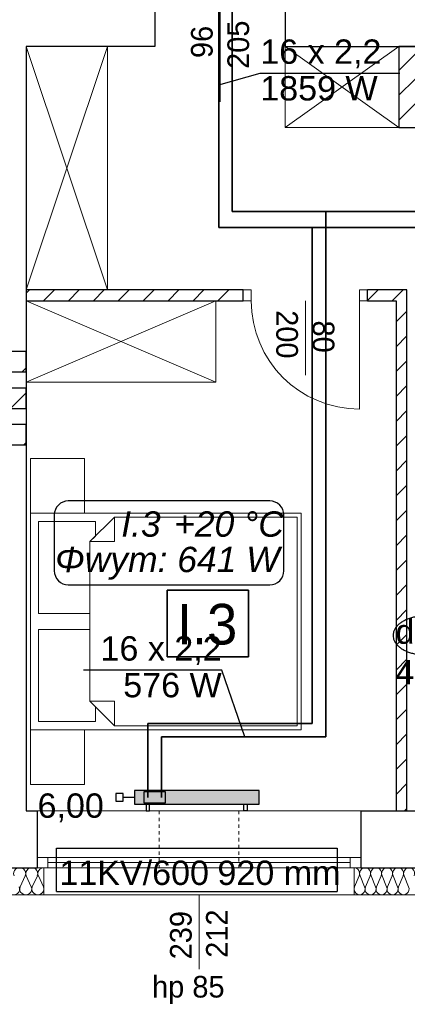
# Model space of a CAD drawing. Extents: x -220425 to -93252, y -20065 to 80294.
# Tile 50 of 103: x -181471 to -178610, y 28976 to 36253. Entities that reach past the tile are written whole.
import ezdxf
from ezdxf.lldxf.tags import DXFTag

# ---------------------------------------------------------------- set-up
doc = ezdxf.new("R2010")
doc.units = 0
doc.header["$MEASUREMENT"] = 0
doc.linetypes.add('Hidden Line', pattern=[50, 25, -25])
for name, color, linetype, lineweight, true_color in [('Arch drzwi_Nr_Pióra__4', 7, 'Continuous', 9, 0x029e21), ('Arch ocieplenie_Nr_Pióra__22', 7, 'Continuous', 9, 0x7f7f7f), ('Arch okna_Nr_Pióra__4', 7, 'Continuous', 9, 0x029e21), ('Arch wyposazenie_Nr_Pióra__9', 7, 'Continuous', 13, 0x3dad99)]:
    doc.layers.add(name, color=color, linetype=linetype, lineweight=lineweight, true_color=true_color)
for name, color, linetype, lineweight in [('Arch opisy_Nr_Pióra__21', 7, 'Continuous', 9), ('Arch wyburzenia_Nr_Pióra__46', 5, 'Continuous', 13), ('Arch ściany nośne_Nr_Pióra__21', 7, 'Continuous', 9), ('Arch ściany nośne_Nr_Pióra__27', 7, 'Continuous', 30), ('Drzwi ArchiCAD_Nr_Pióra__27', 7, 'Continuous', 30), ('Drzwi ArchiCAD_Nr_Pióra__5', 7, 'Continuous', 13), ('INWENT. DRZWI_Nr_Pióra__21', 7, 'Continuous', 9), ('INWENT. DRZWI_Nr_Pióra__5', 7, 'Continuous', 13), ('INWENT.ŚCIANY_Nr_Pióra__1', 7, 'Continuous', 25), ('INWENT.ŚCIANY_Nr_Pióra__101', 8, 'Continuous', 13), ('IS_Powrót', 5, 'DASH', 35), ('IS_Zasilanie', 1, 'SOLID', 35), ('Istniejące kominy_Nr_Pióra__5', 7, 'Continuous', 13), ('PODKŁAD', 252, 'Continuous', 35)]:
    doc.layers.add(name, color=color, linetype=linetype, lineweight=lineweight)
for name, color, linetype, true_color in [('IS_Armatura_podłączeniowa_grz._dolnozas.', 7, 'SOLID', 0x000000), ('IS_Armatura_Therm', 7, 'SOLID', 0x000000), ('IS_Grafika', 7, 'SOLID', 0x000000), ('IS_Grzejniki_Plan_rzut', 7, 'SOLID', 0x000000)]:
    doc.layers.add(name, color=color, linetype=linetype, true_color=true_color)
for name, color, linetype in [('IS_Opisy_działek_Therm', 252, 'SOLID'), ('IS_Text_Armatury_Therm', 7, 'Continuous'), ('IS_Text_Konstrukcji', 7, 'Continuous'), ('IS_Text_Odbiornikow_Therm', 7, 'Continuous')]:
    doc.layers.add(name, color=color, linetype=linetype)
doc.styles.add('GENERATED_STYLE_4', font='txt')
doc.styles.add('GENERATED_STYLE_6', font='txt')
doc.styles.get("Standard").update_dxf_attribs({"font": 'txt', "bigfont": 'BIGFONT.SHX'})
tags = doc.linetypes.add('DASH', pattern=[15, 10, -5]).pattern_tags.tags
tags[6:7] = [DXFTag(74, 4), DXFTag(75, 0), DXFTag(340, '0'), DXFTag(46, 0.0), DXFTag(50, 0.0), DXFTag(44, 0.0), DXFTag(45, 0.0)]
tags[4:5] = [DXFTag(74, 4), DXFTag(75, 0), DXFTag(340, '0'), DXFTag(46, 0.0), DXFTag(50, 0.0), DXFTag(44, 0.0), DXFTag(45, 0.0)]
tags = doc.linetypes.add('SOLID', pattern=[10, 10, 0]).pattern_tags.tags
tags[6:7] = [DXFTag(74, 4), DXFTag(75, 0), DXFTag(340, '0'), DXFTag(46, 0.0), DXFTag(50, 0.0), DXFTag(44, 0.0), DXFTag(45, 0.0)]
tags[4:5] = [DXFTag(74, 4), DXFTag(75, 0), DXFTag(340, '0'), DXFTag(46, 0.0), DXFTag(50, 0.0), DXFTag(44, 0.0), DXFTag(45, 0.0)]

# ---------------------------------------------------------------- blocks, each defined once
blk = doc.blocks.new('A$C68B8146D')
at = {"color": 252}
for p, q in [((16870.1, 1558.3), (16870.1, 2052.5)), ((16870.1, 2052.5), (17470.1, 2052.5)), ((17470.1, 2052.5), (17470.1, 1558.3)), ((17470.1, 1558.3), (16870.1, 1558.3))]:
    blk.add_line(p, q, dxfattribs=at)
at = {"layer": 'Arch ocieplenie_Nr_Pióra__22', "color": 252, "linetype": 'Continuous'}
for p, q in [((15785, -140.4), (15822.2, -59.6)), ((15829.7, -59.6), (15866.9, -140.4)), ((15874.4, -140.4), (15911.6, -59.6)), ((15919.1, -59.6), (15956.2, -140.4)), ((18253.4, -140.4), (18287.1, -59.6)), ((18294, -59.6), (18327.7, -140.4)), ((18334.5, -140.4), (18368.3, -59.6)), ((18375.1, -59.6), (18408.8, -140.4)), ((18415.6, -140.4), (18449.4, -59.6)), ((18456.2, -59.6), (18489.9, -140.4)), ((18496.7, -140.4), (18530.5, -59.6)), ((18537.3, -59.6), (18571, -140.4)), ((18577.9, -140.4), (18611.6, -59.6)), ((18618.4, -59.6), (18652.1, -140.4))]:
    blk.add_line(p, q, dxfattribs=at)
for centre, major_axis, ratio, start_param, end_param in [((15781.2, -42.5), (44.7, 0), 0.951846, 5.870392, 9.837571), ((15870.6, -42.5), (44.7, 0), 0.951846, 5.870392, 9.837571), ((18250, -42.5), (0, 42.5), 0.953449, 4.299596, 6.283185), ((18331.1, -42.5), (0, 42.5), 0.953449, 4.299595, 8.266774), ((18412.2, -42.5), (0, 42.5), 0.953449, 4.299595, 8.266774), ((18493.3, -42.5), (0, 42.5), 0.953449, 4.299595, 8.266774), ((18574.4, -42.5), (0, 42.5), 0.953449, 4.299595, 8.266774), ((18655.6, -42.5), (0, 42.5), 0.953449, 4.299595, 8.266774), ((15960, -42.5), (44.7, 0), 0.951846, 1.570796, 3.554385), ((15736.6, -157.5), (44.7, 0), 0.951846, 2.728799, 6.695979), ((15825.9, -157.5), (44.7, 0), 0.951846, 2.728799, 6.695979), ((15915.3, -157.5), (44.7, 0), 0.951846, 2.728799, 6.695979), ((18290.6, -157.5), (0, 42.5), 0.953449, 1.158003, 5.125183), ((18371.7, -157.5), (0, 42.5), 0.953449, 1.158003, 5.125183), ((18452.8, -157.5), (0, 42.5), 0.953449, 1.158003, 5.125183), ((18533.9, -157.5), (0, 42.5), 0.953449, 1.158003, 5.125183), ((18615, -157.5), (0, 42.5), 0.953449, 1.158003, 5.125183)]:
    blk.add_ellipse(centre, major_axis=major_axis, ratio=ratio, start_param=start_param, end_param=end_param, dxfattribs=at)
at = {"layer": 'Arch okna_Nr_Pióra__4', "color": 252, "linetype": 'Continuous'}
for p, q in [((17890, 3640), (17890, 4190)), ((15910, 420), (18300, 420)), ((15910, 75), (18300, 75)), ((15990, 75), (15990, 0)), ((18220, 75), (18220, 0)), ((15910, 0), (18300, 0)), ((15990, 37.5), (18220, 37.5)), ((15960, -200), (18250, -200)), ((17105, -200), (17105, -750))]:
    blk.add_line(p, q, dxfattribs=at)
at = {"layer": 'Arch opisy_Nr_Pióra__21', "color": 252, "linetype": 'Continuous'}
for p, q in [((16870.1, 1558.3), (16870.1, 2052.5)), ((16870.1, 2052.5), (17470.1, 2052.5)), ((17470.1, 2052.5), (17470.1, 1558.3)), ((17470.1, 1558.3), (16870.1, 1558.3))]:
    blk.add_line(p, q, dxfattribs=at)
at = {"layer": 'Arch wyburzenia_Nr_Pióra__46', "color": 252, "linetype": 'Continuous'}
for p, q in [((15960, -200), (15960, 0)), ((18250, 0), (18250, -200)), ((15245, -200), (15960, -200)), ((18250, -200), (18980, -200))]:
    blk.add_line(p, q, dxfattribs=at)
at = {"layer": 'Arch wyposazenie_Nr_Pióra__9', "color": 252, "linetype": 'Continuous'}
for p, q in [((16430, 4270), (15830, 6070)), ((16430, 6070), (15830, 4270)), ((16430, 4270), (16430, 6070)), ((17740, 5470), (18580, 6070)), ((17740, 6070), (18580, 5470)), ((17740, 5470), (17740, 6070)), ((18580, 5470), (17740, 5470)), ((15830, 3590), (17230, 4190)), ((17230, 3590), (15830, 4190)), ((17230, 3590), (17230, 4190)), ((15830, 3590), (17230, 3590)), ((15860, 3023.8), (15860, 2620)), ((16260, 3023.8), (15860, 3023.8)), ((16260, 2620), (16260, 3023.8)), ((15860, 2620), (16260, 2620)), ((15860, 2620), (17860, 2620)), ((15860, 2620), (15860, 1020)), ((17860, 2620), (17860, 1020)), ((15920, 2560), (16340, 2560)), ((15920, 1880), (15920, 2560)), ((16300, 2410), (16480, 2590)), ((16340, 2560), (16340, 2450)), ((16480, 2590), (16480, 2410)), ((16480, 2590), (17830, 2590)), ((17830, 2590), (17830, 1820)), ((16340, 2450), (16300, 2410)), ((16300, 2410), (16300, 1880)), ((16300, 1820), (16300, 2410)), ((16300, 2410), (16480, 2410)), ((16300, 1880), (15920, 1880)), ((16300, 1230), (16300, 1820)), ((17830, 1820), (17830, 1050)), ((15920, 1760), (16300, 1760)), ((15920, 1080), (15920, 1760)), ((16300, 1760), (16300, 1230)), ((16300, 1230), (16340, 1190)), ((16480, 1050), (16300, 1230)), ((16300, 1230), (16480, 1230)), ((16340, 1190), (16340, 1080)), ((16480, 1050), (16480, 1230)), ((15860, 616.2), (15860, 1020)), ((15860, 1020), (16260, 1020)), ((17860, 1020), (15860, 1020)), ((16340, 1080), (15920, 1080)), ((16260, 1020), (16260, 616.2)), ((17830, 1050), (16480, 1050)), ((16260, 616.2), (15860, 616.2))]:
    blk.add_line(p, q, dxfattribs=at)
at = {"layer": 'Arch ściany nośne_Nr_Pióra__21', "color": 252, "linetype": 'Continuous'}
for p, q in [((18580, 5893.1), (18700, 6013.1)), ((18580, 5709.3), (18700, 5829.3)), ((18580, 5525.4), (18700, 5645.4)), ((15830, 4246.2), (15853.8, 4270)), ((15957.7, 4190), (16037.7, 4270)), ((16141.5, 4190), (16221.5, 4270)), ((16325.4, 4190), (16405.4, 4270)), ((16509.2, 4190), (16589.2, 4270)), ((16693.1, 4190), (16773.1, 4270)), ((16876.9, 4190), (16956.9, 4270)), ((17060.7, 4190), (17140.7, 4270)), ((17244.6, 4190), (17324.6, 4270)), ((18350, 4192.3), (18427.7, 4270)), ((18531.5, 4190), (18611.5, 4270)), ((17428.4, 4190), (17430, 4191.6)), ((18560, 4034.6), (18640, 4114.6)), ((18560, 3850.8), (18640, 3930.8)), ((18560, 3666.9), (18640, 3746.9)), ((15800.4, 3665), (15830, 3694.6)), ((15714.2, 3395), (15830, 3510.8)), ((18560, 3483.1), (18640, 3563.1)), ((18560, 3299.2), (18640, 3379.2)), ((15811.9, 3125), (15830, 3143.1)), ((18560, 3115.4), (18640, 3195.4)), ((18560, 2931.5), (18640, 3011.5)), ((18560, 2747.7), (18640, 2827.7)), ((18560, 2563.8), (18640, 2643.8)), ((18560, 2380), (18640, 2460)), ((18560, 2196.1), (18640, 2276.1)), ((18560, 2012.3), (18640, 2092.3)), ((18560, 1828.4), (18640, 1908.4)), ((18560, 1644.6), (18640, 1724.6)), ((18560, 1460.8), (18640, 1540.8)), ((18560, 1276.9), (18640, 1356.9)), ((18560, 1093.1), (18640, 1173.1)), ((18560, 909.2), (18640, 989.2)), ((18560, 725.4), (18640, 805.4)), ((18560, 541.5), (18640, 621.5)), ((18622.3, 420), (18640, 437.7))]:
    blk.add_line(p, q, dxfattribs=at)
at = {"layer": 'Arch ściany nośne_Nr_Pióra__27', "color": 252, "linetype": 'Continuous'}
for p, q in [((18580, 6070), (18580, 5470)), ((18700, 6070), (18580, 6070)), ((18580, 5470), (19020, 5470)), ((15830, 4270), (15830, 4190)), ((17430, 4270), (15830, 4270)), ((17430, 4190), (17430, 4270)), ((18640, 4270), (18350, 4270)), ((18350, 4190), (18350, 4270)), ((18640, 420), (18640, 4270)), ((15830, 4190), (17430, 4190)), ((18350, 4190), (18560, 4190)), ((18560, 4190), (18560, 420)), ((15830, 3815), (15695, 3815)), ((15830, 3665), (15830, 3815)), ((15695, 3665), (15830, 3665)), ((15830, 3545), (15695, 3545)), ((15830, 3395), (15830, 3545)), ((15695, 3395), (15830, 3395)), ((15830, 3275), (15695, 3275)), ((15830, 3125), (15830, 3275)), ((15695, 3125), (15830, 3125)), ((18560, 420), (18640, 420))]:
    blk.add_line(p, q, dxfattribs=at)
at = {"layer": 'Drzwi ArchiCAD_Nr_Pióra__27', "color": 252, "linetype": 'Continuous'}
for p, q in [((17430, 4190), (17430, 4270)), ((18350, 4190), (18350, 4270))]:
    blk.add_line(p, q, dxfattribs=at)
at = {"layer": 'Drzwi ArchiCAD_Nr_Pióra__5', "color": 252, "linetype": 'Continuous'}
for p, q in [((17430, 4190), (17430, 4270)), ((17430, 4270), (17490, 4270)), ((17490, 4270), (17490, 4190)), ((18290, 4270), (18350, 4270)), ((18290, 4190), (18290, 4270)), ((18350, 4270), (18350, 4190)), ((17490, 4190), (17430, 4190)), ((18290, 4190), (18290, 3390)), ((18350, 4190), (18290, 4190))]:
    blk.add_line(p, q, dxfattribs=at)
blk.add_arc((18290, 4190), 800, 180, 270, dxfattribs=at)
at = {"layer": 'INWENT. DRZWI_Nr_Pióra__5', "color": 252, "linetype": 'Continuous'}
blk.add_line((17260, 5660), (17260, 6560), dxfattribs=at)
at = {"layer": 'INWENT.ŚCIANY_Nr_Pióra__1', "color": 252, "linetype": 'Continuous'}
for p, q in [((16780, 6490), (16780, 6070)), ((17740, 6490), (17740, 6070)), ((15830, 6070), (15830, 420)), ((16780, 6070), (15830, 6070)), ((17740, 6070), (21530, 6070)), ((15830, 420), (15910, 420)), ((15910, 420), (15910, 0)), ((18300, 420), (18930, 420)), ((18300, 420), (18300, 0)), ((15295, 0), (15910, 0)), ((18300, 0), (18930, 0))]:
    blk.add_line(p, q, dxfattribs=at)
at = {"layer": 'INWENT.ŚCIANY_Nr_Pióra__101', "color": 252, "linetype": 'Hidden Line'}
for p, q in [((17400, 420), (16810, 420)), ((16810, 420), (16810, 0)), ((17400, 420), (17400, 0)), ((16810, 0), (17400, 0))]:
    blk.add_line(p, q, dxfattribs=at)
at = {"layer": 'Istniejące kominy_Nr_Pióra__5', "color": 252, "linetype": 'Continuous'}
for p, q in [((15695, 3815), (15830, 3815)), ((15830, 3665), (15695, 3665)), ((15695, 3545), (15830, 3545)), ((15830, 3395), (15695, 3395)), ((15695, 3275), (15830, 3275)), ((15830, 3125), (15695, 3125))]:
    blk.add_line(p, q, dxfattribs=at)
at = {"layer": 'Arch drzwi_Nr_Pióra__4', "color": 252, "linetype": 'Continuous', "style": 'GENERATED_STYLE_6'}
for s, p in [('200', (17675.5, 4120.7)), ('80', (17944.2, 4044.5))]:
    blk.add_text(s, height=160, rotation=270, dxfattribs=at).set_placement(p)
at = {"layer": 'Arch okna_Nr_Pióra__4', "color": 252, "linetype": 'Continuous', "style": 'GENERATED_STYLE_6'}
for s, p in [('239', (17050.8, -676.9)), ('212', (17316.8, -665.5))]:
    blk.add_text(s, height=160, rotation=90, dxfattribs=at).set_placement(p)
blk.add_text('hp 85', height=160, dxfattribs=at).set_placement((16758.3, -959.4))
at = {"layer": 'Arch opisy_Nr_Pióra__21', "color": 252, "linetype": 'Continuous', "style": 'GENERATED_STYLE_4'}
blk.add_text('I.3', height=300, dxfattribs=at).set_placement((16941.6, 1650.3))
at = {"layer": 'INWENT. DRZWI_Nr_Pióra__21', "color": 252, "linetype": 'Continuous', "style": 'GENERATED_STYLE_6'}
for s, p in [('96', (17205.8, 5984.3)), ('205', (17474.5, 5904.3))]:
    blk.add_text(s, height=160, rotation=90, dxfattribs=at).set_placement(p)

msp = doc.modelspace()

# ---------------------------------------------------------------- hatches: boundary and pattern name
at = {"layer": 'IS_Grzejniki_Plan_rzut', "ltscale": 10}
msp.add_hatch(color=1, dxfattribs=at).paths.add_polyline_path([(-180624.4, 30454.9), (-179704.4, 30454.9), (-179704.4, 30554.9), (-180624.4, 30554.9)])

# ---------------------------------------------------------------- linework, layer by layer
at = {"layer": 'IS_Armatura_podłączeniowa_grz._dolnozas.', "ltscale": 10}
for p, q in [((-180394.4, 30544.9), (-180554.4, 30544.9)), ((-180554.4, 30544.9), (-180554.4, 30464.9)), ((-180394.4, 30464.9), (-180394.4, 30544.9)), ((-180554.4, 30464.9), (-180394.4, 30464.9)), ((-180554.4, 30464.9), (-180554.4, 30464.9))]:
    msp.add_line(p, q, dxfattribs=at)
at = {"layer": 'IS_Armatura_Therm', "ltscale": 10}
for p, q in [((-180706.9, 30532.4), (-180761.9, 30532.4)), ((-180761.9, 30532.4), (-180761.9, 30477.4)), ((-180706.9, 30477.4), (-180706.9, 30532.4)), ((-180624.4, 30504.9), (-180706.9, 30504.9)), ((-180761.9, 30477.4), (-180706.9, 30477.4))]:
    msp.add_line(p, q, dxfattribs=at)
at = {"layer": 'IS_Grafika', "ltscale": 10}
for points, knots in [([(-178480.4, 31844.9), (-178492, 31844.9), (-178514.6, 31843.9), (-178547.7, 31839.5), (-178578.8, 31832.3), (-178607.6, 31822.6), (-178633.8, 31810.6), (-178657, 31796.5), (-178676.9, 31780.5), (-178693.1, 31762.9), (-178705.3, 31743.7), (-178712.9, 31723.2), (-178714.6, 31708.8), (-178714.6, 31701.7)], [0, 0, 0, 0, 34.648369, 67.991431, 99.921928, 130.327175, 159.10543, 186.187277, 211.564815, 235.331895, 257.736797, 279.240448, 300.554985, 300.554985, 300.554985, 300.554985]), ([(-178714.6, 31701.7), (-178714.6, 31694.6), (-178712.9, 31680.3), (-178705.3, 31659.8), (-178693.1, 31640.6), (-178676.9, 31622.9), (-178657, 31607), (-178633.8, 31592.9), (-178607.6, 31580.9), (-178578.8, 31571.2), (-178547.7, 31564), (-178514.6, 31559.5), (-178492, 31558.5), (-178480.4, 31558.5)], [0, 0, 0, 0, 21.314537, 42.818188, 65.223089, 88.99017, 114.367708, 141.449554, 170.227809, 200.633057, 232.563554, 265.906616, 300.554985, 300.554985, 300.554985, 300.554985])]:
    msp.add_open_spline(points, degree=3, knots=knots, dxfattribs=at)
at = {"layer": 'IS_Grzejniki_Plan_rzut', "color": 1, "ltscale": 10}
for p, q in [((-179704.4, 30554.9), (-180624.4, 30554.9)), ((-180624.4, 30554.9), (-180624.4, 30454.9)), ((-179704.4, 30454.9), (-179704.4, 30554.9)), ((-180624.4, 30454.9), (-179704.4, 30454.9)), ((-180624.4, 30454.9), (-180624.4, 30454.9)), ((-180536.9, 30454.9), (-180536.9, 30404.9)), ((-180511.9, 30404.9), (-180511.9, 30454.9)), ((-179816.9, 30404.9), (-179816.9, 30454.9)), ((-179791.9, 30454.9), (-179791.9, 30404.9)), ((-180536.9, 30404.9), (-180511.9, 30404.9)), ((-179791.9, 30404.9), (-179816.9, 30404.9))]:
    msp.add_line(p, q, dxfattribs=at)
at = {"layer": 'IS_Opisy_działek_Therm', "color": 18, "ltscale": 10, "true_color": 0x000000}
for p, q in [((-180002, 35771.6), (-179695.3, 35857.1)), ((-179695.3, 35857.1), (-178665.3, 35857.1)), ((-179979.9, 31446.3), (-180999.9, 31446.3)), ((-179808.9, 30952), (-179979.9, 31446.3))]:
    msp.add_line(p, q, dxfattribs=at)
at = {"layer": 'IS_Powrót', "ltscale": 10}
for p, q in [((-180002, 37376), (-180002, 34718)), ((-180002, 34718), (-179312, 34718)), ((-179312, 31052), (-179312, 34718)), ((-179312, 34718), (-177978.4, 34718)), ((-180524.4, 30504.9), (-180524.4, 31052)), ((-180524.4, 31052), (-179312, 31052))]:
    msp.add_line(p, q, dxfattribs=at)
at = {"layer": 'IS_Text_Konstrukcji', "color": 18, "linetype": 'SOLID', "ltscale": 10, "true_color": 0x000000}
msp.add_lwpolyline([(-181112.5, 32075.6), (-179624.1, 32075.6, 0.414214), (-179520.8, 32178.9), (-179520.8, 32592.3, 0.414214), (-179624.1, 32695.6), (-181112.5, 32695.6, 0.414214), (-181215.8, 32592.3), (-181215.8, 32178.9, 0.414214), (-181112.5, 32075.6)], format="xyb", dxfattribs=at)
at = {"layer": 'IS_Text_Odbiornikow_Therm', "color": 18, "linetype": 'SOLID', "ltscale": 10, "true_color": 0x000000}
for p, q in [((-181198.4, 29808.9), (-181198.4, 30128.9)), ((-181198.4, 30128.9), (-179128.4, 30128.9)), ((-179128.4, 30128.9), (-179128.4, 29808.9)), ((-181198.4, 29808.9), (-179128.4, 29808.9))]:
    msp.add_line(p, q, dxfattribs=at)
at = {"layer": 'IS_Zasilanie', "ltscale": 10}
for p, q in [((-179902, 37276), (-179902, 34834)), ((-179902, 34834), (-179212, 34834)), ((-179212, 30952), (-179212, 34834)), ((-179212, 34834), (-177866, 34834)), ((-180424.4, 30504.9), (-180424.4, 30952)), ((-180424.4, 30952), (-179212, 30952))]:
    msp.add_line(p, q, dxfattribs=at)

# ---------------------------------------------------------------- block references
at = {"layer": 'PODKŁAD'}
msp.add_blockref('A$C68B8146D', (-197252.4, 29984.9), dxfattribs=at)

# ---------------------------------------------------------------- texts
at = {"layer": 'IS_Grafika', "ltscale": 10, "insert": (-178480.4, 31820.1), "char_height": 180, "attachment_point": 2}
msp.add_mtext('\\fArial|b0|i0;dKv', dxfattribs=at)
at = {"layer": 'IS_Opisy_działek_Therm', "color": 18, "ltscale": 10, "true_color": 0x000000, "char_height": 180}
for s, insert, attachment_point in [('\\fArial|b0|i0;16 x 2,2', (-179695.3, 35893.1), 7), ('\\fArial|b0|i0;1859 W', (-179695.3, 35835.5), 1), ('\\fArial|b0|i0;16 x 2,2', (-179979.9, 31482.3), 9), ('\\fArial|b0|i0;576 W', (-179979.9, 31424.7), 3)]:
    msp.add_mtext(s, dxfattribs=dict(at, insert=insert, attachment_point=attachment_point))
at = {"layer": 'IS_Text_Armatury_Therm', "color": 18, "linetype": 'SOLID', "ltscale": 10, "true_color": 0x000000, "char_height": 180, "attachment_point": 9}
for s, insert in [('\\fArial|b0|i0;4,50  ', (-178207.5, 31306.4)), ('\\fArial|b0|i0;6,00  ', (-180849.9, 30320.7))]:
    msp.add_mtext(s, dxfattribs=dict(at, insert=insert))
at = {"layer": 'IS_Text_Konstrukcji', "color": 18, "linetype": 'SOLID', "ltscale": 10, "true_color": 0x000000, "char_height": 187.2}
for s, insert, attachment_point in [('\\fArial|b0|i1;I.3', (-180430.8, 32428.8), 9), ('\\fArial|b0|i1;+20 °C', (-180330.8, 32428.8), 7), ('\\fArial|b0|i1;Φwym: 641 W', (-180380.8, 32356.8), 2)]:
    msp.add_mtext(s, dxfattribs=dict(at, insert=insert, attachment_point=attachment_point))
at = {"layer": 'IS_Text_Odbiornikow_Therm', "color": 18, "linetype": 'SOLID', "ltscale": 10, "true_color": 0x000000, "char_height": 180, "attachment_point": 7}
for s, insert in [('\\fArial|b0|i0;11KV/600', (-181178.4, 29854.9)), ('\\fArial|b0|i0;920 mm', (-180011.3, 29854.9))]:
    msp.add_mtext(s, dxfattribs=dict(at, insert=insert))

doc.saveas('drawing.dxf')
